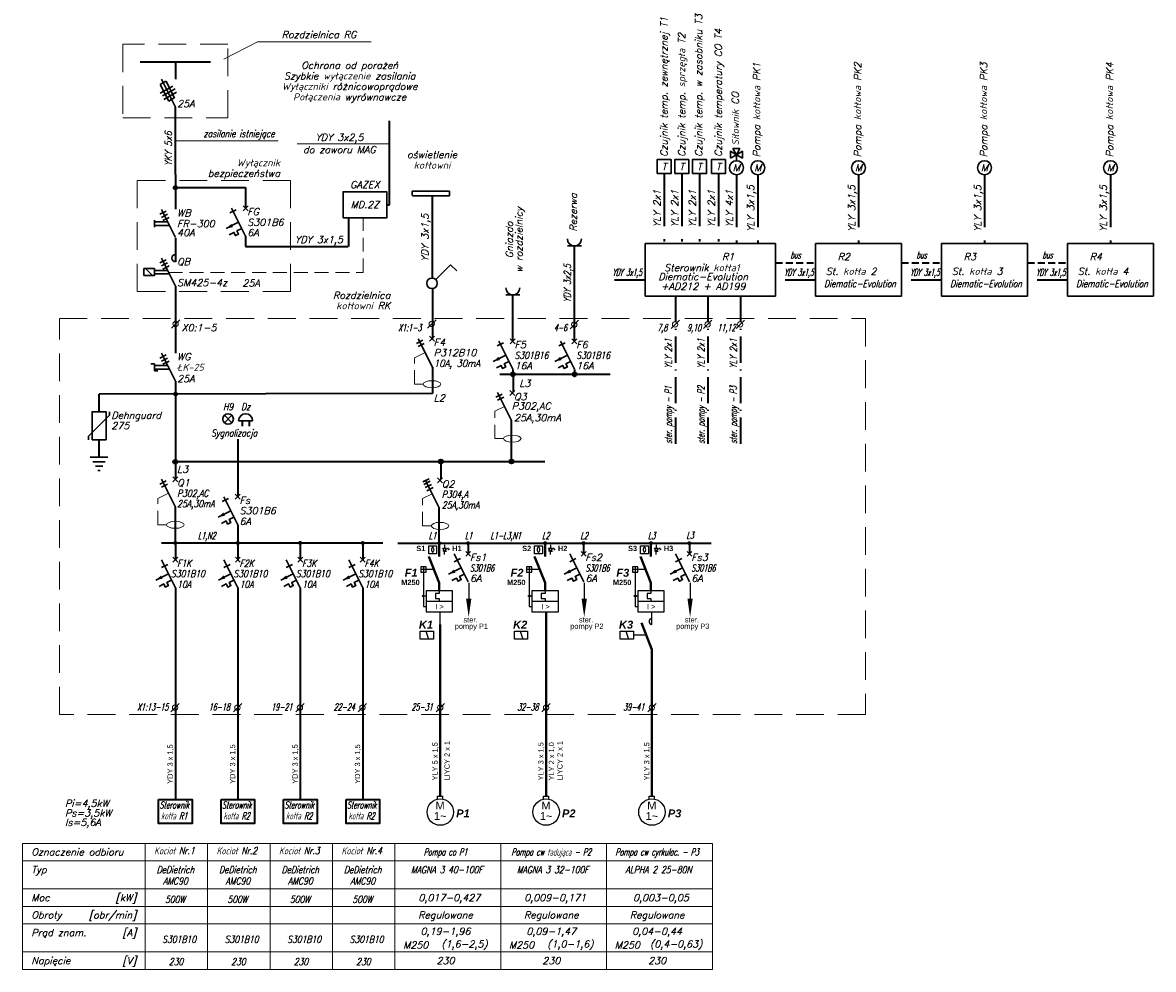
# Model space of a CAD drawing. Header units: millimetres. Extents: x 81 to 339, y 95 to 311.
import ezdxf
from ezdxf.enums import TextEntityAlignment as Align

# ---------------------------------------------------------------- set-up
doc = ezdxf.new("R2010")
doc.units = ezdxf.units.MM
for name, pattern in [('ACAD_ISO10W100', [18.5, 12, -3, 0.5, -3]), ('HIDDEN', [9.525, 6.35, -3.175]), ('HIDDEN2', [4.7625, 3.175, -1.5875])]:
    doc.linetypes.add(name, pattern=pattern)
for name, color, linetype, lineweight in [('Cienkie', 4, 'HIDDEN2', 15), ('Opisy', 2, 'Continuous', 20), ('Przewody', 1, 'Continuous', 35), ('Ramki', 4, 'HIDDEN', 15), ('Symbole', 3, 'Continuous', 30), ('Szyny', 6, 'Continuous', 50), ('Tabelka', 7, 'Continuous', 20)]:
    doc.layers.add(name, color=color, linetype=linetype, lineweight=lineweight)
doc.styles.add('pd', font='arialbi.ttf', dxfattribs={"height": 3})
doc.styles.add('pm', font='arial.ttf', dxfattribs={"height": 2})
doc.styles.add('pmb', font='arialbd.ttf', dxfattribs={"height": 2})
doc.styles.add('Projekt', font='arial.ttf', dxfattribs={"height": 3})
doc.styles.add('Romans', font='romans.shx', dxfattribs={"oblique": 15, "height": 2})

# ---------------------------------------------------------------- blocks, each defined once
blk = doc.blocks.new('zacisk połączeniowy 2')
at = {"lineweight": 50}
blk.add_circle((0, 0), 0.3, dxfattribs=at)
blk = doc.blocks.new('zacisk połączeniowy')
at = {"lineweight": 40}
blk.add_circle((0, 0), 0.2, dxfattribs=at)

msp = doc.modelspace()

# ---------------------------------------------------------------- hatches: boundary and pattern name
at = {"layer": 'Przewody'}
msp.add_hatch(color=256, dxfattribs=at).paths.add_polyline_path([(116.26, 273.19, 1), (115.46, 273.19, 1)])
at = {"layer": 'Szyny'}
msp.add_hatch(color=256, dxfattribs=at).paths.add_polyline_path([(116.26, 210.52, 1), (115.46, 210.52, 1)])

# ---------------------------------------------------------------- linework, layer by layer
at = {"lineweight": 15}
for p, q in [((116.89, 243), (114.97, 241.09)), ((175.43, 243), (173.51, 241.09)), ((207.99, 242.86), (206.08, 240.95)), ((231.04, 242.9), (229.13, 240.99)), ((238.47, 242.9), (236.56, 240.99)), ((245.9, 242.9), (243.99, 240.99)), ((116.75, 155.32), (114.83, 153.4)), ((131.02, 155.32), (129.11, 153.4)), ((145.3, 155.32), (143.38, 153.4)), ((159.57, 155.32), (157.66, 153.4)), ((177.35, 155.31), (175.44, 153.4)), ((201.54, 155.31), (199.63, 153.4)), ((225.73, 155.31), (223.81, 153.4))]:
    msp.add_line(p, q, dxfattribs=at)
for p, q in [((173.76, 191.33), (175.57, 191.33)), ((173.76, 189.52), (173.76, 191.33)), ((175.57, 191.33), (175.57, 189.52)), ((177.39, 191.54), (177.39, 190.77)), ((197.95, 191.33), (199.76, 191.33)), ((197.95, 189.52), (197.95, 191.33)), ((199.76, 191.33), (199.76, 189.52)), ((201.57, 191.54), (201.57, 190.77)), ((222.13, 191.33), (223.95, 191.33)), ((222.13, 189.52), (222.13, 191.33)), ((223.95, 191.33), (223.95, 189.52)), ((225.76, 191.54), (225.76, 190.77)), ((175.57, 189.52), (173.76, 189.52)), ((177.39, 190.11), (176.95, 190.11)), ((177.39, 190.11), (177.83, 190.11)), ((177.39, 189.34), (177.39, 190.11)), ((178.27, 190.88), (178.05, 190.66)), ((178.49, 190.66), (178.27, 190.44)), ((199.76, 189.52), (197.95, 189.52)), ((201.57, 190.11), (201.13, 190.11)), ((201.57, 190.11), (202.01, 190.11)), ((201.57, 189.34), (201.57, 190.11)), ((202.45, 190.88), (202.23, 190.66)), ((202.67, 190.66), (202.45, 190.44)), ((223.95, 189.52), (222.13, 189.52)), ((225.76, 190.11), (225.32, 190.11)), ((225.76, 190.11), (226.2, 190.11)), ((225.76, 189.34), (225.76, 190.11)), ((226.64, 190.88), (226.42, 190.66)), ((226.86, 190.66), (226.64, 190.44)), ((173.16, 186.49), (171.95, 186.49)), ((171.95, 186.49), (171.95, 185.29)), ((172.55, 186.49), (172.55, 185.29)), ((173.16, 185.89), (173.16, 186.49)), ((197.34, 186.49), (196.14, 186.49)), ((196.14, 186.49), (196.14, 185.29)), ((196.74, 186.49), (196.74, 185.29)), ((197.34, 185.89), (197.34, 186.49)), ((221.53, 186.49), (220.32, 186.49)), ((220.32, 186.49), (220.32, 185.29)), ((220.93, 186.49), (220.93, 185.29)), ((221.53, 185.89), (221.53, 186.49)), ((173.16, 185.89), (171.95, 185.89)), ((171.95, 185.29), (173.16, 185.29)), ((174.97, 185.89), (173.16, 185.89)), ((173.16, 185.29), (173.16, 185.89)), ((197.34, 185.89), (196.14, 185.89)), ((196.14, 185.29), (197.34, 185.29)), ((199.16, 185.89), (197.34, 185.89)), ((197.34, 185.29), (197.34, 185.89)), ((221.53, 185.89), (220.32, 185.89)), ((220.32, 185.29), (221.53, 185.29)), ((223.34, 185.89), (221.53, 185.89)), ((221.53, 185.29), (221.53, 185.89)), ((176.18, 181.06), (173.16, 181.06)), ((173.16, 181.06), (173.16, 178.64)), ((179.2, 181.06), (176.18, 181.06)), ((176.18, 181.06), (176.18, 180.45)), ((179.2, 178.64), (179.2, 181.06)), ((182.9, 182.87), (182.9, 179.25)), ((200.36, 181.06), (197.34, 181.06)), ((197.34, 181.06), (197.34, 178.64)), ((203.39, 181.06), (200.36, 181.06)), ((200.36, 181.06), (200.36, 180.45)), ((203.39, 178.64), (203.39, 181.06)), ((209.3, 182.87), (209.3, 179.25)), ((224.55, 181.06), (221.53, 181.06)), ((221.53, 181.06), (221.53, 178.64)), ((227.57, 181.06), (224.55, 181.06)), ((224.55, 181.06), (224.55, 180.45)), ((227.57, 178.64), (227.57, 181.06)), ((233.49, 182.87), (233.49, 179.25)), ((173.16, 178.64), (179.2, 178.64)), ((173.16, 178.64), (173.16, 176.22)), ((176.18, 180.45), (175.27, 180.45)), ((175.27, 180.45), (175.27, 179.25)), ((175.27, 179.25), (176.18, 179.25)), ((176.18, 179.25), (176.18, 178.64)), ((179.2, 176.22), (179.2, 178.64)), ((197.34, 178.64), (203.39, 178.64)), ((197.34, 178.64), (197.34, 176.22)), ((200.36, 180.45), (199.46, 180.45)), ((199.46, 180.45), (199.46, 179.25)), ((199.46, 179.25), (200.36, 179.25)), ((200.36, 179.25), (200.36, 178.64)), ((203.39, 176.22), (203.39, 178.64)), ((221.53, 178.64), (227.57, 178.64)), ((221.53, 178.64), (221.53, 176.22)), ((224.55, 180.45), (223.64, 180.45)), ((223.64, 180.45), (223.64, 179.25)), ((223.64, 179.25), (224.55, 179.25)), ((224.55, 179.25), (224.55, 178.64)), ((227.57, 176.22), (227.57, 178.64)), ((173.16, 176.22), (179.2, 176.22)), ((176.4, 173.35), (176.4, 176.22)), ((197.34, 176.22), (203.39, 176.22)), ((221.53, 176.22), (227.57, 176.22)), ((224.77, 173.35), (224.77, 176.22)), ((224.77, 173.35), (224.77, 176.22)), ((224.77, 173.35), (224.77, 176.22)), ((171.81, 171.79), (174.83, 171.79)), ((171.81, 169.98), (171.81, 171.79)), ((173.12, 171.82), (173.73, 170.01)), ((174.83, 171.79), (174.83, 169.98)), ((193.34, 171.79), (196.36, 171.79)), ((193.34, 169.98), (193.34, 171.79)), ((194.65, 171.82), (195.26, 170.01)), ((196.36, 171.79), (196.36, 169.98)), ((217.52, 171.79), (220.54, 171.79)), ((217.52, 169.98), (217.52, 171.79)), ((218.84, 171.82), (219.44, 170.01)), ((220.54, 171.79), (220.54, 169.98)), ((223.57, 170.89), (220.54, 170.89)), ((174.83, 169.98), (171.81, 169.98)), ((196.36, 169.98), (193.34, 169.98)), ((220.54, 169.98), (217.52, 169.98)), ((175.8, 134.09), (177, 134.09)), ((175.8, 133.43), (175.8, 134.09)), ((177, 133.43), (177, 134.09)), ((199.98, 134.09), (201.19, 134.09)), ((199.98, 133.43), (199.98, 134.09)), ((201.19, 133.43), (201.19, 134.09)), ((224.17, 134.09), (225.38, 134.09)), ((224.17, 133.43), (224.17, 134.09)), ((225.38, 133.43), (225.38, 134.09))]:
    msp.add_line(p, q)
at = {"lineweight": 40}
for p, q in [((176.18, 191.93), (176.18, 188.91)), ((200.36, 191.93), (200.36, 188.91)), ((224.55, 191.93), (224.55, 188.91)), ((176.18, 182.87), (173.76, 188.91)), ((200.36, 182.87), (197.95, 188.91)), ((224.55, 182.87), (222.13, 188.91)), ((176.18, 182.87), (176.18, 181.06)), ((200.36, 182.87), (200.36, 181.06)), ((224.55, 182.87), (224.55, 181.06)), ((200.59, 176.22), (200.59, 134.09)), ((176.4, 173.35), (176.4, 134.09)), ((224.77, 167.66), (222.36, 173.7)), ((224.77, 167.66), (224.77, 134.09))]:
    msp.add_line(p, q, dxfattribs=at)
at = {"linetype": 'Continuous'}
for p, q in [((176.95, 190.77), (177.83, 190.77)), ((177.39, 190.11), (176.95, 190.77)), ((177.83, 190.77), (177.39, 190.11)), ((201.13, 190.77), (202.01, 190.77)), ((201.57, 190.11), (201.13, 190.77)), ((202.01, 190.77), (201.57, 190.11)), ((225.32, 190.77), (226.2, 190.77)), ((225.76, 190.11), (225.32, 190.77)), ((226.2, 190.77), (225.76, 190.11))]:
    msp.add_line(p, q, dxfattribs=at)
at = {"linetype": 'ACAD_ISO10W100'}
for p, q in [((172.55, 185.29), (172.55, 177.43)), ((196.74, 185.29), (196.74, 177.43)), ((220.93, 185.29), (220.93, 177.43)), ((173.16, 179.85), (172.55, 179.85)), ((197.34, 179.85), (196.74, 179.85)), ((221.53, 179.85), (220.93, 179.85)), ((172.55, 177.43), (173.16, 177.43)), ((196.74, 177.43), (197.34, 177.43)), ((220.93, 177.43), (221.53, 177.43))]:
    msp.add_line(p, q, dxfattribs=at)
for points in [[(178.05, 190.66, 0.22, 0, 0), (177.83, 190.44, 0, 0, 0)], [(178.27, 190.44, 0.22, 0, 0), (178.05, 190.22, 0, 0, 0)], [(202.23, 190.66, 0.22, 0, 0), (202.01, 190.44, 0, 0, 0)], [(202.45, 190.44, 0.22, 0, 0), (202.23, 190.22, 0, 0, 0)], [(226.42, 190.66, 0.22, 0, 0), (226.2, 190.44, 0, 0, 0)], [(226.64, 190.44, 0.22, 0, 0), (226.42, 190.22, 0, 0, 0)]]:
    msp.add_lwpolyline(points, format="xyseb")
at = {"linetype": 'Continuous', "lineweight": 40}
for points in [[(182.9, 179.25, 1.21, 0, 0), (182.9, 175.02, 0, 0, 0)], [(209.3, 179.25, 1.21, 0, 0), (209.3, 175.02, 0, 0, 0)], [(233.49, 179.25, 1.21, 0, 0), (233.49, 175.02, 0, 0, 0)]]:
    msp.add_lwpolyline(points, format="xyseb", dxfattribs=at)
at = {"lineweight": 15}
for centre in [(115.91, 242.03), (174.45, 242.03), (207.02, 241.89), (230.07, 241.93), (237.5, 241.93), (244.93, 241.93), (115.78, 154.34), (130.05, 154.34), (144.32, 154.34), (158.6, 154.34), (176.38, 154.34), (200.57, 154.34), (224.75, 154.34)]:
    msp.add_circle(centre, 0.613, dxfattribs=at)
for centre in [(176.4, 130.47), (200.59, 130.47), (224.77, 130.47)]:
    msp.add_circle(centre, 3.02)
for centre, radius, start, end in [((175.12, 190.42), 0.755, 126.8699, 233.1301), ((174.21, 190.42), 0.755, 306.8699, 53.1301), ((199.31, 190.42), 0.755, 126.8699, 233.1301), ((198.4, 190.42), 0.755, 306.8699, 53.1301), ((223.49, 190.42), 0.755, 126.8699, 233.1301), ((222.59, 190.42), 0.755, 306.8699, 53.1301), ((224.79, 174.02), 0.674, 91.2639, 268.7361)]:
    msp.add_arc(centre, radius, start, end)
at = {"layer": 'Cienkie'}
for p, q in [((158.78, 253.81), (158.78, 266.14)), ((114.35, 253.81), (158.78, 253.81)), ((170.51, 234.26), (172.92, 235.47)), ((170.51, 228.26), (170.51, 234.26)), ((172.51, 228.26), (170.51, 228.26)), ((188.85, 222.06), (191.08, 223.17)), ((188.85, 215.82), (188.85, 222.06)), ((190.85, 215.82), (188.85, 215.82)), ((111.86, 202.12), (114.26, 203.32)), ((111.86, 196.12), (111.86, 202.12)), ((172.35, 202.11), (174.58, 203.23)), ((172.35, 195.88), (172.35, 202.11)), ((113.86, 196.12), (111.86, 196.12)), ((174.35, 195.88), (172.35, 195.88))]:
    msp.add_line(p, q, dxfattribs=at)
at = {"layer": 'Cienkie', "linetype": 'Continuous'}
for centre in [(174.51, 228.26), (192.85, 215.82), (115.86, 196.12), (176.35, 195.88)]:
    msp.add_ellipse(centre, major_axis=(-2, 0), ratio=0.4, dxfattribs=at)
at = {"layer": 'Opisy'}
for p, q in [((134.62, 306.54), (126.96, 302.57)), ((160.63, 306.54), (134.62, 306.54)), ((139.36, 283.89), (115.86, 283.89)), ((143.72, 283.23), (164.81, 283.23))]:
    msp.add_line(p, q, dxfattribs=at)
at = {"layer": 'Przewody'}
for p, q in [((107.85, 301.94), (123.88, 301.94)), ((115.86, 301.94), (115.86, 297.94)), ((115.86, 276.22), (115.86, 291.57)), ((164.81, 269.26), (164.81, 288.47)), ((115.86, 276.22), (115.86, 270.16)), ((115.86, 273.19), (131.89, 273.19)), ((131.89, 273.19), (131.89, 268.46)), ((115.86, 270.16), (115.89, 268.28)), ((164.17, 269.26), (164.81, 269.26)), ((174.51, 271.32), (174.51, 252.52)), ((155.39, 266.24), (155.39, 259.72)), ((115.92, 261.65), (115.92, 256.21)), ((131.89, 262.06), (131.89, 259.73)), ((131.89, 259.73), (155.35, 259.73)), ((207.06, 245.86), (207.06, 259.85)), ((115.86, 250.67), (115.86, 242.67)), ((223.23, 252), (216.25, 252)), ((262.18, 252), (255.2, 252)), ((290.97, 252), (283.99, 252)), ((319.77, 252), (312.78, 252)), ((174.6, 250.03), (174.6, 238.67)), ((192.97, 238.08), (192.97, 248.67)), ((115.86, 246.82), (115.86, 239.79)), ((207.06, 238.08), (207.06, 245.86)), ((115.86, 239.79), (115.86, 235.32)), ((174.6, 232.16), (174.6, 226.14)), ((190.01, 230.57), (215.23, 230.57)), ((193.03, 230.53), (193.03, 231.59)), ((193.03, 230.53), (193.03, 226.46)), ((207.12, 230.53), (207.12, 231.59)), ((115.86, 228.92), (115.86, 220.12)), ((174.6, 226.14), (98.42, 225.95)), ((98.42, 221.95), (98.42, 225.95)), ((115.86, 220.12), (115.86, 206.66)), ((131.12, 219.9), (131.12, 218.7)), ((132.72, 219.9), (132.72, 218.7)), ((192.68, 213.9), (192.68, 219.97)), ((98.42, 211.55), (98.42, 215.55)), ((192.68, 210.59), (192.68, 213.9)), ((176.52, 210.59), (176.52, 206.52)), ((115.85, 200.14), (115.85, 191.97)), ((176.18, 191.93), (176.18, 200.03)), ((130.12, 196.12), (130.12, 192.15)), ((112.66, 191.97), (163.26, 191.97)), ((115.86, 192.12), (115.86, 188.12)), ((130.14, 192.12), (130.14, 188.12)), ((144.41, 192.12), (144.41, 188.12)), ((158.69, 192.12), (158.69, 188.12)), ((166.73, 191.93), (238.28, 191.93)), ((182.76, 191.97), (182.76, 189.51)), ((209.15, 191.97), (209.15, 189.51)), ((233.34, 191.97), (233.34, 189.51)), ((115.86, 181.72), (115.86, 133.32)), ((130.14, 181.72), (130.14, 133.32)), ((144.41, 181.72), (144.41, 133.32)), ((158.69, 181.72), (158.69, 133.32))]:
    msp.add_line(p, q, dxfattribs=at)
at = {"layer": 'Przewody', "linetype": 'ACAD_ISO10W100'}
for p, q in [((227.54, 276.4), (227.54, 260.4)), ((231.57, 276.4), (231.57, 260.4)), ((235.6, 276.4), (235.6, 260.4)), ((239.95, 276.4), (239.95, 260.4)), ((244.07, 276.12), (244.07, 260.4)), ((248.96, 276.12), (248.96, 260.4)), ((271.98, 276.12), (271.98, 260.4)), ((300.77, 276.12), (300.77, 260.4)), ((329.56, 276.12), (329.56, 260.4))]:
    msp.add_line(p, q, dxfattribs=at)
at = {"layer": 'Przewody', "linetype": 'HIDDEN2', "ltscale": 0.5}
for p, q in [((252.99, 255.97), (262.18, 255.97)), ((281.78, 255.97), (290.97, 255.97)), ((310.57, 255.97), (319.77, 255.97))]:
    msp.add_line(p, q, dxfattribs=at)
at = {"layer": 'Przewody', "linetype": 'ACAD_ISO10W100', "ltscale": 0.5}
for p, q in [((230.12, 248.4), (230.12, 213.97)), ((237.55, 248.4), (237.55, 213.97)), ((244.97, 248.4), (244.97, 213.97))]:
    msp.add_line(p, q, dxfattribs=at)
at = {"layer": 'Przewody', "linetype": 'ByBlock'}
for p, q in [((130.21, 202.45), (130.21, 215.7)), ((115.92, 210.62), (200.31, 210.61))]:
    msp.add_line(p, q, dxfattribs=at)
at = {"layer": 'Przewody'}
for points in [[(112.04, 133.32), (119.69, 133.32), (119.69, 127.83), (112.04, 127.83)], [(126.31, 133.32), (133.97, 133.32), (133.97, 127.83), (126.31, 127.83)], [(140.58, 133.32), (148.24, 133.32), (148.24, 127.83), (140.58, 127.83)], [(154.86, 133.32), (162.52, 133.32), (162.52, 127.83), (154.86, 127.83)]]:
    msp.add_lwpolyline(points, close=True, dxfattribs=at)
for centre, radius in [((115.86, 273.19), 0.4), ((115.86, 225.99), 0.334)]:
    msp.add_circle(centre, radius, dxfattribs=at)
at = {"layer": 'Ramki'}
for p, q in [((107.13, 249.42), (107.13, 274.81)), ((107.24, 274.81), (142.16, 274.81)), ((142.16, 274.81), (142.16, 249.42)), ((142, 260.53), (142.07, 260.53)), ((142.16, 249.42), (107.13, 249.42)), ((89.38, 243.24), (273.6, 243.24)), ((89.38, 152.76), (89.38, 243.24)), ((273.6, 243.24), (273.6, 152.76)), ((273.6, 152.76), (89.38, 152.76))]:
    msp.add_line(p, q, dxfattribs=at)
msp.add_lwpolyline([(103.86, 289.14), (127.86, 289.14), (127.86, 305.94), (103.86, 305.94)], close=True, dxfattribs=at)
at = {"layer": 'Symbole'}
for p, q in [((113.7, 297.48), (112.35, 296.73)), ((115.86, 291.54), (112.66, 297.94)), ((113.77, 297.54), (115.66, 293.63)), ((112.35, 296.73), (114.38, 292.96)), ((112.35, 294.78), (115.25, 296.4)), ((112.89, 294.17), (115.79, 295.79)), ((113.23, 293.36), (116.13, 294.98)), ((114.38, 292.96), (115.59, 293.7)), ((244.07, 280.7), (244.07, 279.32)), ((178.5, 272.34), (170, 272.34)), ((170, 272.34), (170, 271.4)), ((178.5, 271.33), (178.5, 272.34)), ((170.06, 271.33), (178.5, 271.33)), ((115.86, 261.76), (112.66, 268.16)), ((131.89, 262.06), (128.69, 268.46)), ((111.06, 264.16), (111.06, 265.76)), ((205.46, 259.85), (208.66, 259.85)), ((252.99, 260.4), (223.23, 260.4)), ((223.23, 260.4), (223.23, 248.4)), ((252.99, 260.4), (252.99, 248.4)), ((281.78, 260.4), (262.18, 260.4)), ((262.18, 260.4), (262.18, 248.4)), ((281.78, 260.4), (281.78, 248.4)), ((310.57, 260.4), (290.97, 260.4)), ((290.97, 260.4), (290.97, 248.4)), ((310.57, 260.4), (310.57, 248.4)), ((339.36, 260.4), (319.77, 260.4)), ((319.77, 260.4), (319.77, 248.4)), ((339.36, 260.4), (339.36, 248.4)), ((115.86, 250.67), (112.66, 257.07)), ((175.36, 252.17), (178.75, 255.56)), ((178.75, 255.56), (180.16, 254.15)), ((191.37, 248.67), (194.57, 248.67)), ((223.23, 248.4), (252.99, 248.4)), ((262.18, 248.4), (281.78, 248.4)), ((290.97, 248.4), (310.57, 248.4)), ((319.77, 248.4), (339.36, 248.4)), ((174.6, 232.16), (171.31, 238.66)), ((192.97, 231.68), (189.77, 238.08)), ((207.06, 231.68), (203.86, 238.08)), ((115.86, 228.92), (112.66, 235.32)), ((111.06, 232.92), (110.26, 232.92)), ((111.06, 231.32), (111.06, 232.92)), ((111.06, 231.32), (111.86, 231.32)), ((192.68, 219.97), (189.48, 226.37)), ((127.07, 219.45), (128.76, 221.15)), ((128.76, 219.45), (127.07, 221.15)), ((133.52, 219.9), (130.32, 219.9)), ((96.42, 211.55), (100.42, 211.55)), ((97, 210.55), (99.84, 210.55)), ((97.58, 209.55), (99.27, 209.55)), ((98.15, 208.55), (98.69, 208.55)), ((115.86, 200.12), (112.66, 206.52)), ((176.18, 200.03), (172.98, 206.43)), ((130.12, 196.12), (126.92, 202.52)), ((182.78, 183.08), (179.58, 189.48)), ((209.17, 183.08), (205.97, 189.48)), ((233.36, 183.08), (230.16, 189.48)), ((115.86, 181.72), (112.66, 188.12)), ((130.14, 181.72), (126.94, 188.12)), ((144.41, 181.72), (141.21, 188.12)), ((158.69, 181.72), (155.49, 188.12))]:
    msp.add_line(p, q, dxfattribs=at)
at = {"layer": 'Symbole', "color": 4}
for p, q in [((131.33, 267.9), (132.46, 269.03)), ((132.46, 267.9), (131.33, 269.03)), ((112.31, 267.09), (113.74, 267.81)), ((112.66, 266.38), (114.09, 267.09)), ((113.02, 265.66), (114.45, 266.38)), ((128.33, 267.39), (129.77, 268.1)), ((114.06, 265.36), (111.06, 265.36)), ((114.46, 264.56), (111.06, 264.56)), ((130.29, 265.26), (127.43, 263.83)), ((112.31, 256), (113.74, 256.71)), ((112.66, 255.28), (114.09, 256)), ((109.06, 254.67), (110.66, 253.07)), ((114.06, 254.27), (111.06, 254.27)), ((114.46, 253.47), (111.06, 253.47)), ((113.02, 254.57), (114.45, 255.28)), ((170.95, 237.58), (172.38, 238.3)), ((173.94, 238.09), (175.07, 239.22)), ((175.07, 238.09), (173.94, 239.22)), ((192.4, 237.52), (193.53, 238.65)), ((193.53, 237.52), (192.4, 238.65)), ((206.49, 237.52), (207.62, 238.65)), ((207.62, 237.52), (206.49, 238.65)), ((171.31, 236.87), (172.74, 237.58)), ((189.41, 237.01), (190.84, 237.72)), ((203.5, 237.01), (204.93, 237.72)), ((112.31, 234.24), (113.74, 234.96)), ((112.66, 233.53), (114.09, 234.24)), ((113.02, 232.81), (114.45, 233.53)), ((191.37, 234.88), (188.51, 233.45)), ((205.46, 234.88), (202.6, 233.45)), ((114.06, 232.52), (111.06, 232.52)), ((114.46, 231.72), (111.06, 231.72)), ((189.12, 225.3), (190.55, 226.01)), ((189.48, 224.58), (190.91, 225.3)), ((192.29, 225.66), (193.42, 226.79)), ((193.42, 225.66), (192.29, 226.79)), ((96.02, 216.35), (100.82, 221.15)), ((100.82, 221.15), (100.82, 221.95)), ((96.02, 216.35), (96.02, 215.55)), ((115.3, 205.95), (116.43, 207.08)), ((116.43, 205.95), (115.3, 207.08)), ((175.78, 205.71), (176.91, 206.84)), ((176.91, 205.71), (175.78, 206.84)), ((112.31, 205.44), (113.74, 206.16)), ((112.66, 204.73), (114.09, 205.44)), ((172.43, 205.92), (173.86, 206.64)), ((172.62, 205.35), (174.05, 206.07)), ((172.98, 204.64), (174.41, 205.35)), ((173.34, 203.92), (174.77, 204.64)), ((126.56, 201.45), (127.99, 202.17)), ((129.55, 201.96), (130.68, 203.09)), ((130.68, 201.96), (129.55, 203.09)), ((128.52, 199.32), (125.66, 197.89)), ((115.3, 187.56), (116.43, 188.69)), ((116.43, 187.56), (115.3, 188.69)), ((129.57, 187.56), (130.7, 188.69)), ((130.7, 187.56), (129.57, 188.69)), ((143.85, 187.56), (144.98, 188.69)), ((144.98, 187.56), (143.85, 188.69)), ((158.12, 187.56), (159.25, 188.69)), ((159.25, 187.56), (158.12, 188.69)), ((182.21, 188.92), (183.34, 190.05)), ((183.34, 188.92), (182.21, 190.05)), ((208.61, 188.92), (209.74, 190.05)), ((209.74, 188.92), (208.61, 190.05)), ((232.79, 188.92), (233.92, 190.05)), ((233.92, 188.92), (232.79, 190.05)), ((112.66, 186.34), (114.1, 187.05)), ((126.94, 186.34), (128.37, 187.05)), ((141.21, 186.34), (142.64, 187.05)), ((155.49, 186.34), (156.92, 187.05)), ((181.18, 186.28), (178.31, 184.85)), ((179.58, 187.69), (181.01, 188.41)), ((207.57, 186.28), (204.71, 184.85)), ((205.97, 187.69), (207.4, 188.41)), ((231.76, 186.28), (228.9, 184.85)), ((230.16, 187.69), (231.59, 188.41)), ((114.26, 184.92), (111.4, 183.49)), ((128.54, 184.92), (125.68, 183.49)), ((142.81, 184.92), (139.95, 183.49)), ((157.09, 184.92), (154.22, 183.49))]:
    msp.add_line(p, q, dxfattribs=at)
at = {"layer": 'Symbole'}
for points in [[(244.87, 282.09), (243.27, 282.09), (244.07, 280.7)], [(225.94, 276.4), (229.14, 276.4), (229.14, 279.6), (225.94, 279.6)], [(229.97, 276.4), (233.17, 276.4), (233.17, 279.6), (229.97, 279.6)], [(234, 276.4), (237.2, 276.4), (237.2, 279.6), (234, 279.6)], [(238.35, 276.4), (241.55, 276.4), (241.55, 279.6), (238.35, 279.6)], [(242.69, 279.9), (242.69, 281.5), (244.07, 280.7)], [(245.46, 279.9), (245.46, 281.5), (244.07, 280.7)], [(154.17, 266.26), (164.17, 266.26), (164.17, 272.26), (154.17, 272.26)], [(108.66, 253.07), (111.06, 253.07), (111.06, 254.67), (108.66, 254.67)], [(96.82, 215.55), (100.02, 215.55), (100.02, 221.95), (96.82, 221.95)]]:
    msp.add_lwpolyline(points, close=True, dxfattribs=at)
at = {"layer": 'Symbole', "color": 4}
for points in [[(128.15, 262.4), (129.22, 262.94), (129.58, 262.22), (130.29, 262.58), (129.93, 263.29), (131.01, 263.83)], [(189.22, 232.02), (190.3, 232.56), (190.65, 231.84), (191.37, 232.2), (191.01, 232.91), (192.08, 233.45)], [(203.31, 232.02), (204.39, 232.56), (204.74, 231.84), (205.46, 232.2), (205.1, 232.91), (206.17, 233.45)], [(126.37, 196.46), (127.45, 197), (127.8, 196.28), (128.52, 196.64), (128.16, 197.36), (129.23, 197.89)], [(112.12, 182.06), (113.19, 182.6), (113.55, 181.88), (114.26, 182.24), (113.91, 182.96), (114.98, 183.49)], [(126.39, 182.06), (127.47, 182.6), (127.82, 181.88), (128.54, 182.24), (128.18, 182.96), (129.25, 183.49)], [(140.67, 182.06), (141.74, 182.6), (142.1, 181.88), (142.81, 182.24), (142.45, 182.96), (143.53, 183.49)], [(154.94, 182.06), (156.01, 182.6), (156.37, 181.88), (157.09, 182.24), (156.73, 182.96), (157.8, 183.49)], [(179.03, 183.42), (180.1, 183.96), (180.46, 183.24), (181.18, 183.6), (180.82, 184.31), (181.89, 184.85)], [(205.42, 183.42), (206.5, 183.96), (206.86, 183.24), (207.57, 183.6), (207.21, 184.31), (208.29, 184.85)], [(229.61, 183.42), (230.68, 183.96), (231.04, 183.24), (231.76, 183.6), (231.4, 184.31), (232.47, 184.85)]]:
    msp.add_lwpolyline(points, dxfattribs=at)
at = {"layer": 'Symbole'}
for centre, radius in [((244.07, 277.72), 1.6), ((248.96, 277.72), 1.6), ((271.98, 277.72), 1.6), ((300.77, 277.72), 1.6), ((329.56, 277.72), 1.6), ((174.51, 251.32), 1.2), ((127.92, 220.3), 1.2)]:
    msp.add_circle(centre, radius, dxfattribs=at)
for centre, start, end in [((207.06, 261.45), 180, 0), ((192.97, 250.27), 180, 0), ((131.92, 219.9), 0, 180)]:
    msp.add_arc(centre, 1.6, start, end, dxfattribs=at)
at = {"layer": 'Symbole', "color": 4}
msp.add_arc((115.86, 257.07), 0.8, 90, 270, dxfattribs=at)
for points in [[(127.43, 263.83), (128.63, 264.89), (127.43, 263.83), (129, 264.15)], [(188.51, 233.45), (189.7, 234.51), (188.51, 233.45), (190.07, 233.77)], [(202.6, 233.45), (203.79, 234.51), (202.6, 233.45), (204.16, 233.77)], [(125.66, 197.89), (126.85, 198.95), (125.66, 197.89), (127.22, 198.21)], [(111.4, 183.49), (112.6, 184.55), (111.4, 183.49), (112.97, 183.81)], [(125.68, 183.49), (126.87, 184.55), (125.68, 183.49), (127.24, 183.81)], [(139.95, 183.49), (141.15, 184.55), (139.95, 183.49), (141.52, 183.81)], [(154.22, 183.49), (155.42, 184.55), (154.22, 183.49), (155.79, 183.81)], [(178.31, 184.85), (179.51, 185.91), (178.31, 184.85), (179.88, 185.17)], [(204.71, 184.85), (205.91, 185.91), (204.71, 184.85), (206.28, 185.17)], [(228.9, 184.85), (230.09, 185.91), (228.9, 184.85), (230.46, 185.17)]]:
    msp.add_solid(points, dxfattribs=at)
at = {"layer": 'Szyny'}
for centre in [(193.03, 230.53), (207.12, 230.53), (115.86, 210.52), (176.52, 210.59), (192.68, 210.59)]:
    msp.add_circle(centre, 0.4, dxfattribs=at)
at = {"layer": 'Tabelka'}
for p, q in [((80.95, 123.32), (238.61, 123.32)), ((80.95, 94.52), (80.95, 123.32)), ((108.95, 123.32), (108.95, 94.52)), ((108.95, 123.32), (108.95, 94.52)), ((108.95, 123.32), (108.95, 94.52)), ((108.95, 123.32), (108.95, 94.52)), ((123.22, 123.32), (123.22, 94.52)), ((123.22, 123.32), (123.22, 94.52)), ((137.5, 123.32), (137.5, 94.52)), ((151.77, 123.32), (151.77, 94.52)), ((166.05, 123.32), (166.05, 94.52)), ((166.05, 123.32), (166.05, 94.52)), ((166.05, 123.32), (166.05, 94.52)), ((166.05, 123.32), (166.05, 94.52)), ((166.05, 123.32), (166.05, 94.52)), ((166.05, 123.32), (166.05, 94.52)), ((166.05, 123.32), (166.05, 94.52)), ((190.23, 123.32), (190.23, 94.52)), ((190.23, 123.32), (190.23, 94.52)), ((190.23, 123.32), (190.23, 94.52)), ((214.42, 123.32), (214.42, 94.52)), ((238.61, 123.32), (238.61, 94.52)), ((238.61, 123.32), (238.61, 94.52)), ((238.61, 119.32), (80.95, 119.32)), ((238.61, 112.92), (80.95, 112.92)), ((166.05, 112.92), (166.05, 94.52)), ((214.42, 112.92), (214.42, 94.52)), ((238.61, 108.92), (80.95, 108.92)), ((238.61, 104.92), (80.95, 104.92)), ((238.61, 98.52), (80.95, 98.52)), ((238.61, 94.52), (80.95, 94.52))]:
    msp.add_line(p, q, dxfattribs=at)

# ---------------------------------------------------------------- block references
at = {"linetype": 'ACAD_ISO10W100', "lineweight": 40, "xscale": 0.6040975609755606, "yscale": 0.6040975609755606, "zscale": 0.6040975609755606}
for p in [(115.85, 191.97), (115.85, 191.97), (130.12, 191.97), (130.12, 191.97), (144.39, 191.97), (144.39, 191.97), (158.67, 191.97), (158.67, 191.97), (182.74, 191.93), (209.14, 191.93), (233.32, 191.93)]:
    msp.add_blockref('zacisk połączeniowy 2', p, dxfattribs=at)
at = {"lineweight": 40, "xscale": 0.6040975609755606, "yscale": 0.6040975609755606, "zscale": 0.6040975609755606}
for p in [(176.18, 191.93), (200.36, 191.93), (224.55, 191.93)]:
    msp.add_blockref('zacisk połączeniowy 2', p, dxfattribs=at)
at = {"linetype": 'ACAD_ISO10W100', "xscale": 0.6040975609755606, "yscale": 0.6040975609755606, "zscale": 0.6040975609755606}
for p in [(172.55, 179.85), (196.74, 179.85), (220.93, 179.85)]:
    msp.add_blockref('zacisk połączeniowy', p, dxfattribs=at)

# ---------------------------------------------------------------- texts
for s, height, style, p in [('S1', 1.208, 'pmb', (170.93, 190.12)), ('H1', 1.208, 'pmb', (179.11, 190.12)), ('S2', 1.208, 'pmb', (195.12, 190.12)), ('H2', 1.208, 'pmb', (203.29, 190.12)), ('S3', 1.208, 'pmb', (219.31, 190.12)), ('H3', 1.208, 'pmb', (227.48, 190.12)), ('F1', 1.812, 'pd', (168.26, 184.25)), ('F2', 1.812, 'pd', (192.45, 184.25)), ('F3', 1.812, 'pd', (216.63, 184.25)), ('M250', 1.208, 'pmb', (167.47, 182.35)), ('M250', 1.208, 'pmb', (191.66, 182.35)), ('M250', 1.208, 'pmb', (215.85, 182.35)), ('pompy P1', 1.208, 'pm', (179.71, 172.34)), ('ster.', 1.208, 'pm', (181.7, 173.81)), ('pompy P2', 1.208, 'pm', (206.11, 172.34)), ('ster.', 1.208, 'pm', (208.09, 173.81)), ('pompy P3', 1.208, 'pm', (230.29, 172.34)), ('ster.', 1.208, 'pm', (232.28, 173.81)), ('M', 1.81, 'Projekt', (175.31, 131.07)), ('M', 1.81, 'Projekt', (199.5, 131.07)), ('M', 1.81, 'Projekt', (223.69, 131.07)), ('1~', 1.812, 'Projekt', (174.95, 128.66)), ('1~', 1.812, 'Projekt', (199.14, 128.66)), ('1~', 1.812, 'Projekt', (223.32, 128.66))]:
    msp.add_text(s, height=height, dxfattribs=dict(style=style)).set_placement(p)
at = {"linetype": 'ACAD_ISO10W100'}
for s, height, style, p in [('I >', 1.208, 'pm', (175.27, 176.83)), ('I >', 1.208, 'pm', (199.46, 176.83)), ('I >', 1.208, 'pm', (223.64, 176.83)), ('K1', 1.812, 'pd', (171.51, 172.4)), ('K2', 1.812, 'pd', (193.04, 172.4)), ('K3', 1.812, 'pd', (217.23, 172.4)), ('P1', 1.812, 'pd', (180.03, 129.26)), ('P2', 1.812, 'pd', (204.21, 129.26)), ('P3', 1.812, 'pd', (228.4, 129.26))]:
    msp.add_text(s, height=height, dxfattribs=dict(at, style=style)).set_placement(p)
at = {"style": 'pm'}
for s, p in [('YDY 3 x 1,5', (115.26, 136.95)), ('YDY 3 x 1,5', (129.53, 136.95)), ('YDY 3 x 1,5', (143.81, 136.95)), ('YDY 3 x 1,5', (158.08, 136.95)), ('YLY 5 x 1,5', (175.8, 137.72)), ('LIYCY 2 x 1', (178.56, 137.72)), ('YLY 3 x 1,5', (199.98, 137.72)), ('YLY 2 x 1,0', (202.41, 137.72)), ('LIYCY 2 x 1', (204.33, 137.72)), ('YLY 3 x 1,5', (224.17, 137.72))]:
    msp.add_text(s, height=1.2082, rotation=90, dxfattribs=at).set_placement(p)
at = {"layer": 'Opisy', "style": 'Romans', "oblique": 15}
for s, p in [('Czujnik temp. zewnętrznej T1', (227.54, 280.19)), ('Czujnik temp. w zasobniku T3', (235.41, 280.19)), ('Czujnik temp. sprzęgła T2', (231.57, 280.19)), ('Czujnik temperatury CO T4', (239.95, 280.19)), ('Pompa kotłowa PK1', (248.73, 280.09)), ('Pompa kotłowa PK2', (271.76, 280.09)), ('Pompa kotłowa PK3', (300.55, 280.09)), ('Pompa kotłowa PK4', (329.34, 280.09)), ('Siłownik CO', (243.85, 282.79))]:
    msp.add_text(s, height=1.6, rotation=90, dxfattribs=at).set_placement(p, align=Align.MIDDLE_LEFT)
for s, p in [('Rozdzielnica RG', (157.22, 308.15)), ('Wyłącznik', (139.8, 278.87)), ('bezpieczeństwa', (139.8, 276.47)), ('Rozdzielnica', (164.98, 248.59)), ('kotłowni RK', (164.98, 246.19)), ('[kW]', (106.95, 110.92)), ('[obr/min]', (106.95, 106.92)), ('[A]', (106.95, 102.92)), ('[V]', (106.95, 96.52))]:
    msp.add_text(s, height=1.6, dxfattribs=at).set_placement(p, align=Align.MIDDLE_RIGHT)
for s, p in [('Szybkie wyłączenie zasilania', (155.7, 298.72)), ('Ochrona od porażeń', (155.7, 301.12)), ('Wyłączniki różnicowoprądowe', (155.7, 296.32)), ('Połączenia wyrównawcze', (155.7, 293.92)), ('YDY 3x2,5', (153.34, 284.66)), ('do zaworu MAG', (153.34, 281.83)), ('oświetlenie', (174.51, 280.71)), ('kotłowni', (174.51, 278.31)), ('T', (227.54, 278)), ('T', (231.57, 278)), ('T', (235.6, 278)), ('T', (239.95, 278)), ('M', (244.07, 277.72)), ('M', (248.96, 277.72)), ('M', (271.98, 277.72)), ('M', (300.77, 277.72)), ('M', (329.56, 277.72)), ('GAZEX', (159.17, 273.86)), ('MD.2Z', (159.17, 269.26)), ('YDY 3x1,5', (148.66, 261.28)), ('Sterownik kotła1', (236.18, 254.88)), ('R1', (242.17, 257.44)), ('R2', (268.62, 257.44)), ('R3', (297.41, 257.44)), ('R4', (326.2, 257.44)), ('Diematic-Evolution', (236.47, 252.8)), ('St. kotła 2', (270.28, 254.06)), ('St. kotła 3', (299.07, 254.06)), ('St. kotła 4', (327.86, 254.06)), ('+AD212 + AD199', (236.47, 250.64)), ('0,017-0,427', (178.47, 110.9)), ('0,009-0,171', (202.65, 110.9)), ('0,003-0,05', (226.84, 110.9)), ('Regulowane', (177.59, 106.92)), ('Regulowane', (201.77, 106.92)), ('Regulowane', (225.96, 106.92)), ('0,19-1,96', (177.59, 103.24)), ('0,09-1,47', (201.77, 103.24)), ('0,04-0,44', (225.96, 103.24)), ('M250', (170.79, 100.12)), ('(1,6-2,5)', (181.94, 100.31)), ('M250', (194.97, 100.12)), ('(1,0-1,6)', (206.13, 100.31)), ('M250', (219.16, 100.12)), ('(0,4-0,63)', (230.32, 100.31)), ('230', (177.59, 96.52)), ('230', (201.77, 96.52)), ('230', (225.96, 96.52))]:
    msp.add_text(s, height=1.6, dxfattribs=at).set_placement(p, align=Align.MIDDLE_CENTER)
for s, p in [('25A', (116.26, 292.34)), ('WB', (116.26, 267.36)), ('FG', (132.29, 267.66)), ('40A', (116.26, 262.88)), ('FR-300', (116.26, 264.96)), ('S301B6', (132.29, 265.26)), ('6A', (132.29, 262.86)), ('QB', (116.26, 256.27)), ('SM425-4z', (116.26, 251.47)), ('25A', (131.18, 251.38)), ('X0:1-5', (117.3, 241.21)), ('F4', (174.91, 237.86)), ('F5', (193.37, 237.28)), ('F6', (207.46, 237.28)), ('WG', (116.26, 234.52)), ('P312B10', (174.91, 235.46)), ('ŁK-25', (116.26, 232.12)), ('16A', (193.37, 232.48)), ('16A', (207.46, 232.48)), ('25A', (116.26, 229.56)), ('L3', (194.45, 228.47)), ('L2', (174.91, 225.09)), ('Q3', (193.25, 225.42)), ('P302,AC', (192.73, 223.26)), ('Dehnguard', (101.22, 221.15)), ('25A,30mA', (193.25, 220.62)), ('275', (101.22, 218.75)), ('L3', (116.26, 208.77)), ('Q1', (116.26, 205.72)), ('Q2', (176.75, 205.48)), ('Fs', (130.52, 201.72)), ('S301B6', (130.52, 199.32)), ('6A', (130.52, 196.92)), ('Fs1', (183.18, 188.68)), ('Fs2', (209.57, 188.68)), ('Fs3', (233.76, 188.68)), ('6A', (183.18, 183.88)), ('6A', (209.57, 183.88)), ('6A', (233.76, 183.88)), ('Pi=4,5kW', (90.65, 132.44)), ('Ps=3,5kW', (90.65, 130.24)), ('Is=5,6A', (90.65, 128.14)), ('Oznaczenie odbioru', (82.95, 121.32)), ('Typ', (82.95, 117.32)), ('Moc', (82.95, 110.92)), ('Obroty', (82.95, 106.92)), ('Prąd znam.', (82.95, 102.92)), ('Napięcie', (82.95, 96.52))]:
    msp.add_text(s, height=1.6, dxfattribs=at).set_placement(p, align=Align.MIDDLE_LEFT)
for s, width, p in [('YKY 5x6', 0.9, (114.26, 282.05)), ('YDY 3x2,5', 0.8, (205.46, 251.3)), ('YLY 2x1', 0.8, (228.52, 235.26)), ('YLY 2x1', 0.8, (235.95, 235.26)), ('YLY 2x1', 0.8, (243.37, 235.26)), ('ster. pompy - P1', 0.6, (228.52, 221.23)), ('ster. pompy - P2', 0.6, (235.95, 221.23)), ('ster. pompy - P3', 0.6, (243.37, 221.23))]:
    msp.add_text(s, height=1.6, rotation=90, dxfattribs=dict(at, width=width)).set_placement(p, align=Align.MIDDLE_CENTER)
at = {"layer": 'Opisy', "style": 'Romans', "oblique": 15, "width": 0.8}
msp.add_text('zasilanie istniejące', height=1.6, dxfattribs=at).set_placement((138.54, 285.5), align=Align.MIDDLE_RIGHT)
at = {"layer": 'Opisy', "style": 'Romans', "oblique": 15}
for s, p in [('Rezerwa', (206.78, 267.51)), ('YLY 2x1', (225.94, 268.4)), ('YLY 2x1', (229.97, 268.4)), ('YLY 2x1', (234, 268.4)), ('YLY 2x1', (238.35, 268.4)), ('YLY 4x1', (242.47, 268.4)), ('YLY 3x1,5', (247.36, 268.4)), ('YLY 3x1,5', (270.38, 268.4)), ('YLY 3x1,5', (299.17, 268.4)), ('YLY 3x1,5', (327.96, 268.4)), ('YDY 3x1,5', (172.91, 261.72)), ('w rozdzielnicy', (194.38, 261.24)), ('Gniazdo', (192.18, 261.24))]:
    msp.add_text(s, height=1.6, rotation=90, dxfattribs=at).set_placement(p, align=Align.MIDDLE_CENTER)
for s, width, p in [('bus', 0.5, (257.6, 257.81)), ('bus', 0.5, (286.39, 257.81)), ('bus', 0.5, (315.18, 257.81)), ('YDY 3x1,5', 0.5, (219.11, 253.84)), ('YDY 3x1,5', 0.5, (258.35, 253.84)), ('YDY 3x1,5', 0.5, (287.14, 253.84)), ('YDY 3x1,5', 0.5, (315.93, 253.84)), ('Diematic-Evolution', 0.8, (272.32, 251.25)), ('Diematic-Evolution', 0.8, (301.11, 251.25)), ('Diematic-Evolution', 0.8, (329.9, 251.25)), ('H9', 0.8, (127.92, 223.1)), ('Dz', 0.8, (131.92, 223.1)), ('Sterownik', 0.6, (115.63, 132.09)), ('Sterownik', 0.6, (129.9, 132.09)), ('Sterownik', 0.6, (144.17, 132.09)), ('Sterownik', 0.6, (158.45, 132.09)), ('kotła R1', 0.6, (115.58, 129.6)), ('kotła R2', 0.6, (129.85, 129.6)), ('kotła R2', 0.6, (144.13, 129.6)), ('kotła R2', 0.6, (158.4, 129.6)), ('Kocioł Nr.1', 0.8, (115.63, 121.62)), ('Kocioł Nr.2', 0.8, (129.9, 121.62)), ('Kocioł Nr.3', 0.8, (144.18, 121.62)), ('Kocioł Nr.4', 0.8, (158.45, 121.62)), ('Pompa co P1', 0.6, (177.59, 121.32)), ('Pompa cw ładująca - P2', 0.6, (201.77, 121.32)), ('Pompa cw cyrkulac. - P3', 0.6, (225.96, 121.32)), ('DeDietrich', 0.8, (115.86, 117.32)), ('DeDietrich', 0.8, (130.14, 117.32)), ('DeDietrich', 0.8, (144.41, 117.32)), ('DeDietrich', 0.8, (158.68, 117.32)), ('MAGNA 3 40-100F', 0.8, (177.91, 117.32)), ('MAGNA 3 32-100F', 0.8, (202.1, 117.32)), ('ALPHA 2 25-80N', 0.8, (226.28, 117.32)), ('AMC90', 0.8, (115.86, 114.74)), ('AMC90', 0.8, (130.14, 114.74)), ('AMC90', 0.8, (144.41, 114.74)), ('AMC90', 0.8, (158.68, 114.74)), ('500W', 0.8, (115.79, 110.52)), ('500W', 0.8, (130.06, 110.52)), ('500W', 0.8, (144.33, 110.52)), ('500W', 0.8, (158.61, 110.52)), ('S301B10', 0.8, (116.72, 101.42)), ('S301B10', 0.8, (130.99, 101.42)), ('S301B10', 0.8, (145.27, 101.42)), ('S301B10', 0.8, (159.54, 101.42)), ('230', 0.8, (116, 96.25)), ('230', 0.8, (130.27, 96.25)), ('230', 0.8, (144.55, 96.25)), ('230', 0.8, (158.82, 96.25))]:
    msp.add_text(s, height=1.6, dxfattribs=dict(at, width=width)).set_placement(p, align=Align.MIDDLE_CENTER)
for s, width, p in [('X1:1-3', 0.6, (166.79, 241.21)), ('4-6', 0.6, (202.36, 241.21)), ('7,8', 0.6, (226, 241.21)), ('9,10', 0.6, (232.82, 241.21)), ('11,12', 0.6, (239.74, 241.21)), ('S301B16', 0.8, (193.37, 234.88)), ('S301B16', 0.8, (207.46, 234.88)), ('10A, 30mA', 0.9, (174.91, 233.06)), ('Sygnalizacja', 0.8, (124.02, 217.14)), ('25A,30mA', 0.8, (116.26, 200.92)), ('P302,AC', 0.8, (116.26, 203.32)), ('P304,A', 0.8, (176.75, 203.08)), ('25A,30mA', 0.8, (176.75, 200.68)), ('L1,N2', 0.6, (121.01, 193.65)), ('L1', 0.6, (173.79, 193.65)), ('L1', 0.6, (182.04, 193.65)), ('L1-L3,N1', 0.6, (187.88, 193.65)), ('L2', 0.6, (199.67, 193.65)), ('L2', 0.6, (208.44, 193.65)), ('L3', 0.6, (223.85, 193.65)), ('L3', 0.6, (232.64, 193.69)), ('F1K', 0.8, (116.26, 187.32)), ('F2K', 0.8, (130.54, 187.32)), ('F3K', 0.8, (144.81, 187.32)), ('F4K', 0.8, (159.09, 187.32)), ('S301B6', 0.6, (183.18, 186.28)), ('S301B6', 0.6, (209.57, 186.28)), ('S301B6', 0.6, (233.76, 186.28)), ('S301B10', 0.8, (114.85, 184.92)), ('S301B10', 0.8, (129.13, 184.92)), ('S301B10', 0.8, (143.4, 184.92)), ('S301B10', 0.8, (157.67, 184.92)), ('10A', 0.8, (116.26, 182.52)), ('10A', 0.8, (130.54, 182.52)), ('10A', 0.8, (144.81, 182.52)), ('10A', 0.8, (159.09, 182.52)), ('X1:13-15', 0.6, (107.12, 154.52)), ('16-18', 0.6, (123.48, 154.52)), ('19-21', 0.6, (137.76, 154.52)), ('22-24', 0.6, (152.03, 154.52)), ('25-31', 0.6, (169.81, 154.51)), ('32-38', 0.6, (194, 154.51)), ('39-41', 0.6, (218.19, 154.51))]:
    msp.add_text(s, height=1.6, dxfattribs=dict(at, width=width)).set_placement(p, align=Align.MIDDLE_LEFT)

doc.saveas('drawing.dxf')
